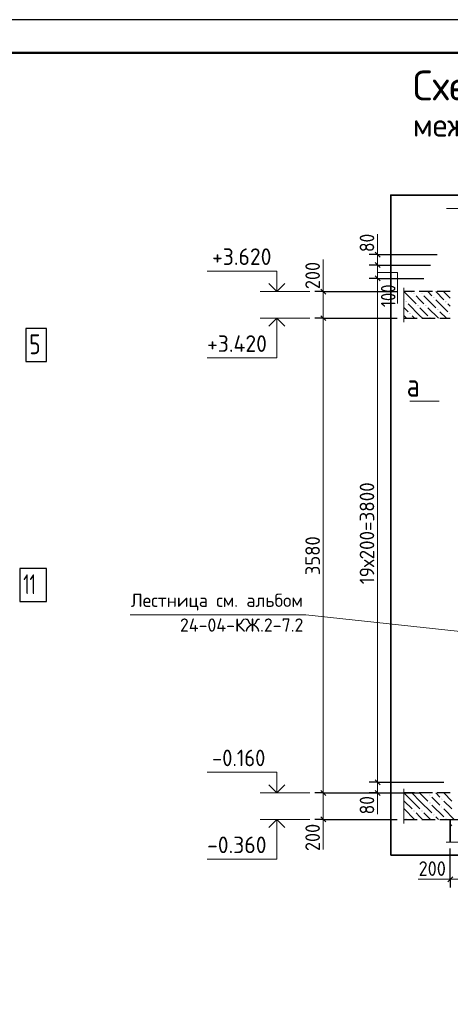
# Model space of a CAD drawing. Header units: millimetres. Extents: x 0 to 50400, y 0 to 35640.
# Tile 17 of 21: x 27087 to 34878, y 17820 to 35640. Entities that reach past the tile are written whole.
import ezdxf

# ---------------------------------------------------------------- set-up
doc = ezdxf.new("R2010")
doc.units = ezdxf.units.MM
doc.linetypes.add('______2', pattern=[324, 240, -84])
for name, color, linetype, lineweight in [('Standard', 7, 'Continuous', 25), ('Высотные отметки', 7, 'Continuous', 25), ('ЖБ Перекрытие верхний уровень', 7, 'Continuous', 35), ('ЖБ Стена верхний уровень', 7, 'Continuous', 35), ('Заголовок чертежа', 7, 'Continuous', 25), ('Позиционная метка линия выноска', 7, 'Continuous', 13), ('Позиционная метка номер позиции', 7, 'Continuous', 13), ('Размерная линия_ общее', 7, 'Continuous', 13), ('Сечения символ', 7, 'Continuous', 25)]:
    doc.layers.add(name, color=color, linetype=linetype, lineweight=lineweight)
doc.layers.add('Размерная выноска', color=7, linetype='Continuous')
doc.layers.add('Стена ДОП П-обр. неравн', color=7, linetype='Continuous', true_color=0xa0a0a0)
doc.styles.add('ISOCPEUR', font='txt')

msp = doc.modelspace()

# ---------------------------------------------------------------- hatches: boundary and pattern name
at = {"layer": 'ЖБ Перекрытие верхний уровень', "linetype": 'Continuous', "lineweight": 18, "transparency": 33554687}
for points in [[(34214, 30679), (34221, 30687), (34229, 30679), (34221, 30671)], [(34358, 30679), (34365, 30687), (34373, 30679), (34365, 30671)], [(34070, 30535), (34077, 30543), (34085, 30535), (34077, 30527)], [(34574, 30607), (34581, 30615), (34589, 30607), (34581, 30599)], [(34790, 30535), (34797, 30543), (34805, 30535), (34797, 30527)], [(34142, 30319), (34149, 30327), (34157, 30319), (34149, 30311)], [(34286, 30463), (34293, 30471), (34301, 30463), (34293, 30455)], [(34430, 30463), (34437, 30471), (34445, 30463), (34437, 30455)], [(34646, 30391), (34653, 30399), (34661, 30391), (34653, 30383)], [(34862, 30319), (34869, 30327), (34877, 30319), (34869, 30311)], [(34502, 30247), (34509, 30255), (34517, 30247), (34509, 30239)], [(34502, 21607), (34509, 21615), (34517, 21607), (34509, 21599)], [(34502, 21463), (34509, 21471), (34517, 21463), (34509, 21455)], [(34718, 21535), (34725, 21543), (34733, 21535), (34725, 21527)], [(34718, 21391), (34725, 21399), (34733, 21391), (34725, 21383)], [(34214, 21319), (34221, 21327), (34229, 21319), (34221, 21311)], [(34358, 21319), (34365, 21327), (34373, 21319), (34365, 21311)], [(34574, 21247), (34581, 21255), (34589, 21247), (34581, 21239)], [(34070, 21175), (34077, 21183), (34085, 21175), (34077, 21167)], [(34790, 21175), (34797, 21183), (34805, 21175), (34797, 21167)]]:
    msp.add_hatch(color=7, dxfattribs=at).paths.add_polyline_path(points, flags=16)

# ---------------------------------------------------------------- linework, layer by layer
at = {"layer": 'Standard', "color": 7, "linetype": 'Continuous', "lineweight": -3, "transparency": 33554687}
for p, q in [((33562, 31390), (33412, 31390)), ((33562, 31390), (33712, 31390)), ((33562, 31390), (34638, 31390)), ((33562, 31198), (33412, 31198)), ((33562, 31198), (33712, 31198)), ((33562, 30958), (33412, 30958)), ((33562, 30958), (33712, 30958)), ((33562, 21838), (33412, 21838)), ((33562, 21838), (33712, 21838)), ((33562, 21838), (34758, 21838)), ((33562, 21646), (33412, 21646)), ((33562, 21646), (33712, 21646)), ((33562, 21646), (34341, 21646)), ((34877, 20084), (34877, 20234)), ((34877, 20084), (34877, 19934))]:
    msp.add_line(p, q, dxfattribs=at)
at = {"layer": 'Standard', "color": 7, "linetype": 'Continuous', "lineweight": 25, "transparency": 33554687}
for p, q in [((33517, 31435), (33607, 31345)), ((33517, 31243), (33607, 31153)), ((33517, 31003), (33607, 30913)), ((33517, 21883), (33607, 21793)), ((33517, 21691), (33607, 21601)), ((34832, 20039), (34922, 20129))]:
    msp.add_line(p, q, dxfattribs=at)
at = {"layer": 'Standard', "color": 7, "linetype": 'Continuous', "lineweight": 13, "transparency": 33554687}
for p, q in [((33562, 31390), (33562, 31480)), ((33562, 30958), (33562, 21838)), ((33562, 21838), (33562, 21646)), ((33562, 21646), (33562, 21556)), ((34877, 20084), (34787, 20084)), ((34877, 20084), (35357, 20084))]:
    msp.add_line(p, q, dxfattribs=at)
at = {"layer": 'Standard', "color": 7, "linetype": 'Continuous', "lineweight": 25, "transparency": 33554687}
msp.add_lwpolyline([(0, 0), (50400, 0), (50400, 35640), (0, 35640), (0, 0)], close=True, dxfattribs=at)
at = {"layer": 'Standard', "color": 7, "linetype": 'Continuous', "lineweight": 13, "transparency": 33554687}
for points in [[(50400, 35640), (0, 35640), (0, 0), (50400, 0), (50400, 35640)], [(33562, 31390), (33562, 31315), (33562, 31315), (33562, 31198)], [(33562, 31198), (33562, 31182), (33562, 31182), (33562, 30958)]]:
    msp.add_lwpolyline(points, dxfattribs=at)
at = {"layer": 'Standard', "color": 7, "linetype": 'Continuous', "lineweight": 50, "transparency": 33554687}
msp.add_lwpolyline([(2400, 35040), (49800, 35040), (49800, 600), (2400, 600), (2400, 35040)], close=True, dxfattribs=at)
at = {"layer": 'Standard', "color": 254, "linetype": 'Continuous', "lineweight": 35, "true_color": 0xc4c4ff, "transparency": 33554687}
msp.add_lwpolyline([(33799, 20517), (44172, 20517), (44172, 32465), (33799, 32465), (33799, 20517)], dxfattribs=at)
at = {"layer": 'Standard', "color": 7, "linetype": 'Continuous', "lineweight": -3, "transparency": 33554687}
for points in [[(33562, 31198), (33618, 31198), (33618, 31198), (34518, 31198)], [(33562, 30958), (33710, 30958), (33710, 30958), (34398, 30958)], [(34877, 20084), (34877, 20105), (34877, 20105), (34877, 20105), (34877, 20105), (34877, 20105), (34877, 20105), (34877, 20105), (34877, 20105), (34877, 20637)]]:
    msp.add_lwpolyline(points, dxfattribs=at)
at = {"layer": 'Высотные отметки', "color": 7, "linetype": 'Continuous', "lineweight": 35, "transparency": 33554687}
for p, q in [((31737, 30718), (31592, 30864)), ((31737, 30718), (31592, 30864)), ((31737, 30718), (31883, 30864)), ((31737, 30718), (31883, 30864)), ((31737, 30238), (31592, 30093)), ((31737, 30238), (31592, 30093)), ((31737, 30238), (31883, 30093)), ((31737, 30238), (31883, 30093)), ((31737, 21646), (31592, 21792)), ((31737, 21646), (31592, 21792)), ((31737, 21646), (31883, 21792)), ((31737, 21646), (31883, 21792)), ((31737, 21166), (31592, 21021)), ((31737, 21166), (31592, 21021)), ((31737, 21166), (31883, 21021)), ((31737, 21166), (31883, 21021))]:
    msp.add_line(p, q, dxfattribs=at)
at = {"layer": 'Высотные отметки', "color": 7, "linetype": 'Continuous', "lineweight": 13, "transparency": 33554687}
for p, q in [((32337, 30718), (31437, 30718)), ((32337, 30718), (31437, 30718)), ((32337, 30238), (31437, 30238)), ((32337, 30238), (31437, 30238)), ((32337, 21646), (31437, 21646)), ((32337, 21646), (31437, 21646)), ((32337, 21166), (31437, 21166)), ((32337, 21166), (31437, 21166))]:
    msp.add_line(p, q, dxfattribs=at)
for points in [[(31737, 30718), (31737, 31091), (30477, 31091)], [(31737, 30718), (31737, 31091), (30477, 31091)], [(31737, 30238), (31737, 29518), (30477, 29518)], [(31737, 30238), (31737, 29518), (30477, 29518)], [(31737, 21646), (31737, 22019), (30477, 22019)], [(31737, 21646), (31737, 22019), (30477, 22019)], [(31737, 21166), (31737, 20446), (30477, 20446)], [(31737, 21166), (31737, 20446), (30477, 20446)]]:
    msp.add_lwpolyline(points, dxfattribs=at)
at = {"layer": 'ЖБ Перекрытие верхний уровень', "color": 7, "linetype": '______2', "lineweight": 25, "transparency": 33554687}
for p, q in [((34878, 30718), (34039, 30718)), ((34039, 30238), (34878, 30238)), ((34878, 21646), (34039, 21646)), ((34039, 21166), (34877, 21166))]:
    msp.add_line(p, q, dxfattribs=at)
at = {"layer": 'ЖБ Перекрытие верхний уровень', "color": 9, "linetype": 'Continuous', "lineweight": 18, "true_color": 0xc7c7c7, "transparency": 33554687}
for p, q in [((34041, 30715), (34257, 30499)), ((34182, 30718), (34185, 30715)), ((34326, 30718), (34329, 30715)), ((34470, 30718), (34545, 30643)), ((34614, 30718), (34761, 30571)), ((34761, 30715), (34878, 30598)), ((34039, 30573), (34041, 30571)), ((34329, 30283), (34113, 30499)), ((34329, 30571), (34257, 30643)), ((34401, 30499), (34329, 30571)), ((34401, 30643), (34617, 30427)), ((34617, 30571), (34833, 30355)), ((34878, 30454), (34833, 30499)), ((34039, 30429), (34113, 30355)), ((34329, 30427), (34473, 30283)), ((34473, 30427), (34662, 30238)), ((34806, 30238), (34689, 30355)), ((34086, 30238), (34039, 30285)), ((34185, 30283), (34230, 30238)), ((34329, 30283), (34374, 30238)), ((34185, 21499), (34039, 21645)), ((34185, 21643), (34329, 21499)), ((34329, 21643), (34326, 21646)), ((34329, 21643), (34473, 21499)), ((34470, 21646), (34473, 21643)), ((34617, 21499), (34545, 21571)), ((34614, 21646), (34689, 21571)), ((34905, 21499), (34758, 21646)), ((34041, 21499), (34185, 21355)), ((34185, 21499), (34329, 21355)), ((34329, 21499), (34545, 21283)), ((34545, 21427), (34761, 21211)), ((34689, 21427), (34617, 21499)), ((34761, 21499), (34905, 21355)), ((34039, 21213), (34041, 21211)), ((34041, 21355), (34230, 21166)), ((34329, 21211), (34257, 21283)), ((34374, 21166), (34329, 21211)), ((34401, 21283), (34518, 21166)), ((34617, 21211), (34662, 21166)), ((34761, 21355), (34950, 21166))]:
    msp.add_line(p, q, dxfattribs=at)
at = {"layer": 'ЖБ Стена верхний уровень', "color": 7, "linetype": 'Continuous', "lineweight": 35, "transparency": 33554687}
msp.add_line((34877, 21166), (34877, 20757), dxfattribs=at)
at = {"layer": 'ЖБ Стена верхний уровень', "color": 253, "linetype": '______2', "lineweight": -3, "true_color": 0xababab, "transparency": 33554687}
for q in [(34877, 20757), (34877, 21166), (35357, 21166)]:
    msp.add_line((34877, 21166), q, dxfattribs=at)
at = {"layer": 'ЖБ Стена верхний уровень', "color": 251, "linetype": 'Continuous', "lineweight": 18, "true_color": 0x494949, "transparency": 33554687}
msp.add_line((34905, 21067), (34877, 21039), dxfattribs=at)
at = {"layer": 'Позиционная метка линия выноска', "color": 7, "linetype": 'Continuous', "lineweight": 13, "transparency": 33554687}
msp.add_line((34147, 28736), (34675, 28736), dxfattribs=at)
at = {"layer": 'Позиционная метка номер позиции', "color": 7, "linetype": 'Continuous', "lineweight": 13, "transparency": 33554687}
msp.add_lwpolyline([(29087, 24866), (32261, 24866), (35446, 24524)], dxfattribs=at)
at = {"layer": 'Размерная выноска', "color": 7, "linetype": 'Continuous', "lineweight": 13, "transparency": 33554687}
for p, q in [((35430, 32225), (34806, 32225)), ((33562, 31390), (33562, 31760)), ((32579, 30718), (32579, 31299)), ((33562, 31064), (33925, 31064)), ((33925, 31064), (33925, 30505)), ((34039, 30790), (34039, 30166)), ((33562, 21646), (33562, 21262)), ((34039, 21718), (34039, 21094)), ((32579, 21166), (32579, 20624)), ((34805, 20757), (35429, 20757)), ((34877, 20084), (34299, 20084))]:
    msp.add_line(p, q, dxfattribs=at)
at = {"layer": 'Размерная линия_ общее', "color": 7, "linetype": 'Continuous', "lineweight": -3, "transparency": 33554687}
for p, q in [((32579, 30718), (32429, 30718)), ((32579, 30718), (32729, 30718)), ((32579, 30718), (33919, 30718)), ((32579, 30238), (32429, 30238)), ((32579, 30238), (32729, 30238)), ((32579, 30238), (33919, 30238)), ((32579, 21646), (32429, 21646)), ((32579, 21646), (32729, 21646)), ((32579, 21166), (32429, 21166)), ((32579, 21166), (32729, 21166))]:
    msp.add_line(p, q, dxfattribs=at)
at = {"layer": 'Размерная линия_ общее', "color": 7, "linetype": 'Continuous', "lineweight": 25, "transparency": 33554687}
for p, q in [((32624, 30673), (32534, 30763)), ((32624, 30193), (32534, 30283)), ((32624, 21601), (32534, 21691)), ((32624, 21121), (32534, 21211))]:
    msp.add_line(p, q, dxfattribs=at)
at = {"layer": 'Размерная линия_ общее', "color": 7, "linetype": 'Continuous', "lineweight": 13, "transparency": 33554687}
for p, q in [((32579, 30718), (32579, 30808)), ((32579, 30238), (32579, 30718)), ((32579, 21646), (32579, 30238)), ((32579, 21166), (32579, 21646)), ((32579, 21166), (32579, 21076))]:
    msp.add_line(p, q, dxfattribs=at)
at = {"layer": 'Размерная линия_ общее', "color": 7, "linetype": 'Continuous', "lineweight": -3, "transparency": 33554687}
for points in [[(32579, 21646), (33851, 21646), (33851, 21646), (33919, 21646)], [(32579, 21166), (33283, 21166), (33283, 21166), (33919, 21166)]]:
    msp.add_lwpolyline(points, dxfattribs=at)
at = {"layer": 'Стена ДОП П-обр. неравн', "color": 7, "linetype": 'Continuous', "lineweight": 25, "transparency": 33554687}
for points in [[(27200, 29454), (27572, 29454), (27572, 30054), (27200, 30054), (27200, 29454)], [(27092, 25110), (27572, 25110), (27572, 25710), (27092, 25710), (27092, 25110)]]:
    msp.add_lwpolyline(points, dxfattribs=at)

# ---------------------------------------------------------------- texts
at = {"layer": 'Standard', "color": 7, "linetype": 'Continuous', "lineweight": 25, "transparency": 33554687, "char_height": 264, "attachment_point": 7, "rotation": 90, "style": 'ISOCPEUR'}
for s, insert, width in [('\\W0.87;80', (33502, 31435), 484.73), ('\\W0.83;100', (33886, 30438), 610.29), ('\\W0.95;19х200=3800', (33502, 25422), 2103.75), ('\\W0.87;80', (33502, 21258), 484.72)]:
    msp.add_mtext(s, dxfattribs=dict(at, insert=insert, width=width))
at = {"layer": 'Standard', "color": 7, "linetype": 'Continuous', "lineweight": 25, "transparency": 33554687, "insert": (34304, 20144), "char_height": 264, "width": 674.39, "attachment_point": 7, "style": 'ISOCPEUR'}
msp.add_mtext('\\W0.91;200', dxfattribs=at)
at = {"layer": 'Высотные отметки', "color": 7, "linetype": 'Continuous', "lineweight": 25, "transparency": 33554687, "char_height": 300, "attachment_point": 7, "style": 'ISOCPEUR'}
for s, insert, width in [('\\W0.95;+3.620', (30567, 31201), 1281.44), ('\\W0.95;+3.420', (30477, 29628), 1311.69), ('\\W0.90;-0.160', (30567, 22129), 1214.13), ('\\W0.95;-0.360', (30477, 20556), 1281.45)]:
    msp.add_mtext(s, dxfattribs=dict(at, insert=insert, width=width))
at = {"layer": 'Заголовок чертежа', "color": 7, "linetype": 'Continuous', "lineweight": 50, "transparency": 33554687, "attachment_point": 7, "style": 'ISOCPEUR'}
for s, insert, char_height, width in [('\\W0.99;Схема армирования стены', (34200, 34033), 540, 9225.73), ('\\W0.97;между осями Е-Ж в осях 1.5-1.7', (34200, 33410), 420, 8516.07)]:
    msp.add_mtext(s, dxfattribs=dict(at, insert=insert, char_height=char_height, width=width))
at = {"layer": 'Позиционная метка номер позиции', "color": 7, "linetype": 'Continuous', "lineweight": 18, "transparency": 33554687, "char_height": 240, "attachment_point": 7, "style": 'ISOCPEUR'}
for s, insert, width in [('\\W0.98;Лестница см. альбом', (29098, 24947), 3308.75), ('\\W0.98;24-04-КЖ.2-7.2', (29986, 24563), 2419.97)]:
    msp.add_mtext(s, dxfattribs=dict(at, insert=insert, width=width))
at = {"layer": 'Размерная линия_ общее', "color": 7, "linetype": 'Continuous', "lineweight": 25, "transparency": 33554687, "char_height": 264, "attachment_point": 7, "rotation": 90, "style": 'ISOCPEUR'}
for s, insert, width in [('\\W0.91;200', (32519, 30763), 674.38), ('\\W0.93;3580', (32519, 25586), 861.72), ('\\W0.91;200', (32519, 20593), 674.38)]:
    msp.add_mtext(s, dxfattribs=dict(at, insert=insert, width=width))
at = {"layer": 'Сечения символ', "color": 7, "linetype": 'Continuous', "lineweight": 35, "transparency": 33554687, "insert": (34089, 28818), "char_height": 420, "width": 503.77, "attachment_point": 7, "style": 'ISOCPEUR'}
msp.add_mtext('\\W0.80;а', dxfattribs=at)
at = {"layer": 'Стена ДОП П-обр. неравн', "color": 7, "linetype": 'Continuous', "lineweight": 13, "transparency": 33554687, "char_height": 360, "attachment_point": 7, "style": 'ISOCPEUR'}
for s, insert, width in [('\\W0.78;5', (27260, 29586), 391.69), ('\\W0.63;11', (27152, 25242), 472.5)]:
    msp.add_mtext(s, dxfattribs=dict(at, insert=insert, width=width))

doc.saveas('drawing.dxf')
